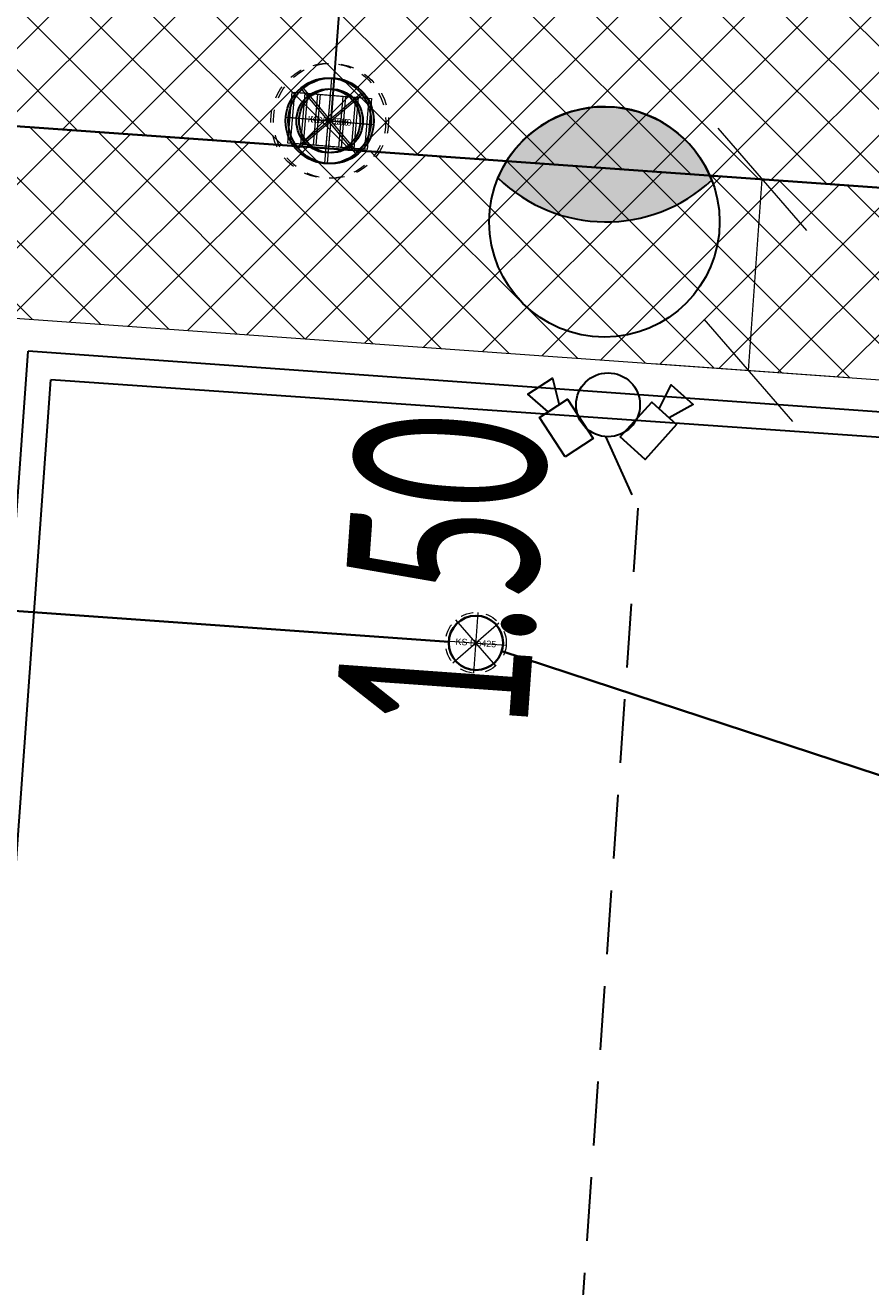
# Model space of a CAD drawing. Header units: metres. Extents: x 3 to 207, y 3 to 145.
# Tile 4 of 19: x 70.98 to 77.59, y 77.81 to 87.68. Entities that reach past the tile are written whole.
import ezdxf
from ezdxf.enums import TextEntityAlignment as Align

# ---------------------------------------------------------------- set-up
doc = ezdxf.new("R2010")
doc.units = ezdxf.units.M
doc.header["$MEASUREMENT"] = 0
doc.linetypes.add('( Dashed )', pattern=[0.75, 0.5, -0.25])
doc.linetypes.add('DASHEDX2', pattern=[1.5, 1, -0.5])
for name, color, linetype, lineweight in [('D_kraweznik_12cm', 7, 'Continuous', 40), ('D_obrzeze_5cm', 200, 'Continuous', 13), ('D_opis_wym', 7, 'Continuous', 0), ('lampy', 30, 'Continuous', 30), ('PRIMETECH - kan_deszcz_graw', 74, 'EST---KD---', 30), ('PRIMETECH - kan_san_graw_instalacje_zewn', 19, 'EST---KS---', 40), ('PRIMETECH - ukryta', 252, 'Continuous', 0), ('PROJ. OŚWIETLENIE', 30, 'Continuous', 30), ('PROJ. SIEĆ KABLOWA NN', 10, 'Continuous', 30), ('Teletechnika monitoring', 30, 'Continuous', 0), ('Teletechnika wewnętrzna', 30, 'Continuous', 0)]:
    doc.layers.add(name, color=color, linetype=linetype, lineweight=lineweight)
doc.layers.add('D_szraf_nawierzchnia_jezdnia_kostka', color=7, linetype='Continuous', lineweight=0, true_color=0xc0c0c0)
doc.layers.add('D_szraf_nawierzchnia_kostka_CHODNIK', color=7, linetype='Continuous', lineweight=0, true_color=0xfafad2)
doc.styles.add('00_Opisy - wymiarowanie1-500_0', font='calibri.ttf', dxfattribs={"width": 0.72})
doc.styles.add('EST_SWK_1_500', font='arial.ttf', dxfattribs={"height": 0.8})
doc.styles.add('EST_SWK_1_500__', font='arial.ttf', dxfattribs={"height": 1})
doc.linetypes.add('EST---KD---', pattern='A,2.5,-0.22,["kd",EST_SWK_1_500__,S=1,R=0,X=0,Y=-0.36],-1.6', length=4.32)
doc.linetypes.add('EST---KS---', pattern='A,2.5,-0.22,["ks",EST_SWK_1_500__,S=1,R=0,X=0,Y=-0.36],-1.6', length=4.32)
doc.linetypes.add('EST-_-KSI-_-', pattern='A,1,-0.5,1,-0.22,["ksi",EST_SWK_1_500__,S=1,R=0,X=0,Y=-0.36],-1.85', length=4.57)
doc.dimstyles.new('Sytuacja 1 500', dxfattribs={"dimtxt": 1.5, "dimasz": 0.75, "dimexe": 0.75, "dimexo": 0.0625, "dimgap": 0.375, "dimtad": 1, "dimzin": 3, "dimdsep": 46, "dimtxsty": '00_Opisy - wymiarowanie1-500_0', "dimblk": 'OBLIQUE', "dimcen": 0.09, "dimclrd": 7, "dimclrt": 7, "dimadec": 4, "dimazin": 3, "dimtfac": 1, "dimtofl": 0, "dimtmove": 1, "dimatfit": 2, "dimldrblk": 'TerminatorOpen', "dimfxl": 0.75, "dimfxlon": 1, "dimtzin": 3, "dimlwd": -1, "dimlwe": -1, "dimarcsym": 0})

# ---------------------------------------------------------------- blocks, each defined once
blk = doc.blocks.new('PROJ. LAMPA OSW (1 500)')
at = {"layer": 'lampy'}
blk.add_hatch(color=256, dxfattribs=at).paths.add_polyline_path([(-1.635, -0.76, 0.675973), (1.706, -0.583, 0.401688), (-1.635, -0.76)])
at = {"layer": 'lampy', "flags": 128}
blk.add_lwpolyline([(-1.635, -0.76, 0.675973), (1.706, -0.583, 0.401688), (-1.635, -0.76)], format="xyb", close=True, dxfattribs=at)
at = {"layer": 'lampy'}
blk.add_circle((0, 0), 1.803, dxfattribs=at)
blk = doc.blocks.new('A$C698B30D1')
at = {"layer": 'PRIMETECH - kan_deszcz_graw', "linetype": 'Continuous', "lineweight": 13, "ltscale": 0.1}
blk.add_line((0.45, 0.115), (0.45, 0.785), dxfattribs=at)
at = {"layer": 'PRIMETECH - kan_deszcz_graw', "linetype": 'Continuous', "lineweight": 0, "ltscale": 0.1}
for p, q in [((0.15, 0.25), (0.15, 0.65)), ((0.15, 0.65), (0.75, 0.65)), ((0.6869, 0.2131), (0.2131, 0.6869)), ((0.2131, 0.2131), (0.6869, 0.6869)), ((0.25, 0.25), (0.25, 0.65)), ((0.35, 0.25), (0.35, 0.65)), ((0.45, 0.25), (0.45, 0.65)), ((0.55, 0.25), (0.55, 0.65)), ((0.65, 0.25), (0.65, 0.65)), ((0.75, 0.65), (0.75, 0.25)), ((0.115, 0.45), (0.785, 0.45)), ((0.75, 0.25), (0.15, 0.25))]:
    blk.add_line(p, q, dxfattribs=at)
at = {"layer": 'PRIMETECH - kan_deszcz_graw', "linetype": 'DASHEDX2', "lineweight": 13, "ltscale": 0.1}
blk.add_circle((0.45, 0.45), 0.45, dxfattribs=at)
at = {"layer": 'PRIMETECH - kan_deszcz_graw', "linetype": 'Continuous', "ltscale": 0.1}
for radius in [0.335, 0.25]:
    blk.add_circle((0.45, 0.45), radius, dxfattribs=at)
at = {"layer": 'PRIMETECH - ukryta', "style": 'EST_SWK_1_500'}
blk.add_text('KD Dn500', height=0.05, dxfattribs=at).set_placement((0.45, 0.45), align=Align.MIDDLE_CENTER)
blk = doc.blocks.new('A$C698B4583')
at = {"layer": 'PRIMETECH - kan_san_graw_instalacje_zewn', "color": 7, "lineweight": 0}
for p, q in [((0.4063, 0.0697), (0.0697, 0.4063)), ((0.0697, 0.0697), (0.4063, 0.4063)), ((0.238, 0), (0.238, 0.476)), ((0, 0.238), (0.476, 0.238))]:
    blk.add_line(p, q, dxfattribs=at)
at = {"layer": 'PRIMETECH - kan_san_graw_instalacje_zewn', "color": 7, "linetype": 'DASHEDX2', "lineweight": 13, "ltscale": 0.1}
blk.add_circle((0.238, 0.238), 0.238, dxfattribs=at)
at = {"layer": 'PRIMETECH - kan_san_graw_instalacje_zewn', "color": 7}
blk.add_circle((0.238, 0.238), 0.2125, dxfattribs=at)
at = {"layer": 'PRIMETECH - kan_san_graw_instalacje_zewn', "color": 7, "style": 'EST_SWK_1_500'}
blk.add_text('KS Dn425', height=0.05, dxfattribs=at).set_placement((0.238, 0.238), align=Align.MIDDLE_CENTER)
blk = doc.blocks.new('_Oblique')
at = {"color": 0, "linetype": 'ByBlock', "lineweight": -2}
blk.add_line((0.5, 0.5), (-0.5, -0.5), dxfattribs=at)
blk = doc.blocks.new('*D71')
at = {"layer": 'D_opis_wym', "color": 7}
for p, q in [((75.9966, 86.5308), (77.4928, 86.4242)), ((76.638, 84.9813), (76.7447, 86.4775)), ((75.8899, 85.0346), (77.3861, 84.928))]:
    blk.add_line(p, q, dxfattribs=at)
at = {"layer": 'D_opis_wym', "color": 7, "xscale": 0.75, "yscale": 0.75, "zscale": 0.75}
for p, rotation in [((76.7447, 86.4775), 85.92157718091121), ((76.638, 84.9813), 265.9215771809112)]:
    blk.add_blockref('_Oblique', p, dxfattribs=dict(at, rotation=rotation))
at = {"layer": 'D_opis_wym', "color": 7, "insert": (74.2504, 83.3905), "char_height": 1.5, "attachment_point": 5, "rotation": 85.92158, "style": '00_Opisy - wymiarowanie1-500_0'}
blk.add_mtext('\\H1x;\\W0.6;1.50', dxfattribs=at)
blk = doc.blocks.new('TerminatorOpen')
at = {"color": 0, "linetype": 'ByBlock', "lineweight": -2}
for q in [(-1, 0.5), (-1, 0), (-1, -0.5)]:
    blk.add_line((0, 0), q, dxfattribs=at)

msp = doc.modelspace()

# ---------------------------------------------------------------- hatches: boundary and pattern name
at = {"layer": 'D_szraf_nawierzchnia_jezdnia_kostka'}
h = msp.add_hatch(dxfattribs=at)
h.set_pattern_fill('CROSSHATCH', color=256, style=0, pattern_type=2)
h.set_pattern_definition([(45, (73.8006, 100.28703), (-0.2474874, 0.2474874), []), (315, (73.8006, 100.28703), (0.2474874, 0.2474874), [])])
h.paths.add_polyline_path([(49.2388, 85.4311, -0.414214), (52.4446, 88.2102), (55.437, 87.9968), (57.9307, 87.819), (60.4243, 87.6412), (62.918, 87.4634), (69.4015, 87.0011), (85.0937, 85.8822), (90.5017, 85.4966), (94.3438, 85.2226, -0.414214), (96.1965, 83.0855), (95.6766, 75.7946), (111.6387, 74.6565), (114.7053, 117.6642), (98.7458, 118.8022), (97.75, 104.8377, -0.414214), (96.6815, 103.9113), (95.684, 103.9824, -0.414214), (94.7576, 105.051), (90.7678, 105.3355), (86.7779, 105.62), (82.788, 105.9045), (78.7981, 106.189), (74.8082, 106.4735), (70.8183, 106.758), (66.8283, 107.0424), (62.8385, 107.3269), (58.8484, 107.6114), (54.8586, 107.8959), (54.8145, 107.2786, -0.414214), (53.2117, 105.8891), (47.7666, 106.2774), (40.7356, 106.7787), (38.9074, 81.139), (48.8591, 80.4347), (49.0872, 83.4369)])
at = {"layer": 'D_szraf_nawierzchnia_kostka_CHODNIK'}
h = msp.add_hatch(dxfattribs=at)
h.set_pattern_fill('CROSSHATCH', color=256, style=0, pattern_type=2)
h.set_pattern_definition([(45, (76.63487, 85.72127), (-0.2474874, 0.2474874), []), (315, (76.63487, 85.72127), (0.2474874, 0.2474874), [])])
h.paths.add_polyline_path([(90.5017, 85.4966), (85.0937, 85.8822), (69.4015, 87.0011), (69.0459, 82.0137), (62.5624, 82.476), (60.0687, 82.6539), (57.5751, 82.8317), (55.0814, 83.0095), (49.0872, 83.4369), (48.8591, 80.4347), (50.3786, 80.3263), (50.4861, 81.8333), (59.962, 81.1576), (64.4506, 80.8376), (70.4354, 80.4109), (70.7911, 85.3982), (83.4128, 84.4982), (83.3061, 83.002), (90.2884, 82.5042)])

# ---------------------------------------------------------------- linework, layer by layer
at = {"layer": 'D_kraweznik_12cm', "linetype": 'Continuous', "flags": 128}
msp.add_lwpolyline([(62.918, 87.4634), (94.3438, 85.2226, -0.414214), (96.1965, 83.0855), (95.6766, 75.7946)], format="xyb", dxfattribs=at)
at = {"layer": 'D_obrzeze_5cm', "color": 7, "flags": 128}
msp.add_lwpolyline([(70.7911, 85.3982), (83.4128, 84.4982)], dxfattribs=at)
at = {"layer": 'D_szraf_nawierzchnia_jezdnia_kostka', "flags": 128}
msp.add_lwpolyline([(40.7356, 106.7787), (38.9074, 81.139), (48.8591, 80.4347), (49.0872, 83.4369), (49.2388, 85.4311), (49.2388, 85.4311, -0.414214), (52.4446, 88.2102), (55.437, 87.9968), (57.9307, 87.819), (60.4243, 87.6412), (62.918, 87.4634), (69.4015, 87.0011), (85.0937, 85.8822), (90.5017, 85.4966), (94.3438, 85.2226, -0.414214)], format="xyb", dxfattribs=at)
at = {"layer": 'D_szraf_nawierzchnia_kostka_CHODNIK', "flags": 128}
msp.add_lwpolyline([(90.5017, 85.4966), (85.0937, 85.8822), (69.4015, 87.0011), (69.0459, 82.0137), (62.5624, 82.476), (60.0687, 82.6539), (57.5751, 82.8317), (55.0814, 83.0095), (49.0872, 83.4369), (48.8591, 80.4347), (50.3786, 80.3263), (50.4861, 81.8333), (59.962, 81.1576), (64.4506, 80.8376), (70.4354, 80.4109), (70.7911, 85.3982), (83.4128, 84.4982), (83.3061, 83.002), (90.2884, 82.5042), (90.5017, 85.4966)], close=True, dxfattribs=at)
at = {"layer": 'PRIMETECH - kan_deszcz_graw', "linetype": 'EST---KD---', "ltscale": 0.5}
msp.add_line((73.372, 86.935), (74.2828, 98.9015), dxfattribs=at)
at = {"layer": 'PRIMETECH - kan_san_graw_instalacje_zewn', "linetype": 'EST-_-KSI-_-', "ltscale": 0.6}
for p, q in [((60.624, 83.8324), (74.2931, 82.8578)), ((74.7074, 82.783), (80.1936, 80.985))]:
    msp.add_line(p, q, dxfattribs=at)
at = {"layer": 'PROJ. OŚWIETLENIE'}
for p in [(70.7139, 81.0973), (82.8891, 84.2823)]:
    msp.add_line(p, (71.0015, 85.1311), dxfattribs=at)
msp.add_circle((75.5394, 84.7125), 0.25, dxfattribs=at)
at = {"layer": 'PROJ. SIEĆ KABLOWA NN'}
for p in [(70.8896, 80.8711), (82.6857, 84.1063)]:
    msp.add_line(p, (71.1803, 84.9078), dxfattribs=at)
at = {"layer": 'Teletechnika monitoring', "color": 30, "linetype": 'Continuous', "lineweight": 30, "flags": 128}
for points in [[(75.0703, 84.6562), (74.9119, 84.7944), (75.1047, 84.9203), (75.1582, 84.7132)], [(75.9403, 84.6801), (76.0329, 84.8688), (76.2043, 84.7151), (76.018, 84.6098)]]:
    msp.add_lwpolyline(points, dxfattribs=at)
for points in [[(75.2037, 84.3052), (75.0035, 84.6128), (75.2233, 84.7558), (75.4235, 84.4481), (75.2037, 84.3052)], [(75.6355, 84.4606), (75.8811, 84.7334), (76.0759, 84.558), (75.8304, 84.2852), (75.6355, 84.4606)]]:
    msp.add_lwpolyline(points, close=True, dxfattribs=at)
at = {"layer": 'Teletechnika wewnętrzna', "linetype": '( Dashed )', "lineweight": 30}
msp.add_lwpolyline([(75.5203, 84.4632), (75.773, 83.904), (75.2824, 76.8696)], dxfattribs=at)

# ---------------------------------------------------------------- block references
at = {"layer": 'lampy', "xscale": 0.5, "yscale": 0.5, "zscale": 0.5, "rotation": 176.3951537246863}
msp.add_blockref('PROJ. LAMPA OSW (1 500)', (75.5111, 86.144), dxfattribs=at)
at = {"layer": 'PRIMETECH - kan_deszcz_graw', "linetype": 'Continuous', "lineweight": 0, "rotation": 355.1483761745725}
for p in [(72.8644, 86.5247), (72.8855, 86.5246)]:
    msp.add_blockref('A$C698B30D1', p, dxfattribs=at)
at = {"layer": 'PRIMETECH - kan_san_graw_instalacje_zewn', "linetype": 'Continuous', "lineweight": 0, "rotation": 355.9215776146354}
msp.add_blockref('A$C698B4583', (74.2511, 82.6287), dxfattribs=at)

# ---------------------------------------------------------------- dimensions: what is measured, and where the dimension line sits
at = {"layer": 'D_opis_wym', "color": 7}
dim = msp.add_linear_dim(base=(76.7447, 86.4775), p1=(75.7889, 85.0418), p2=(75.8955, 86.538), angle=85.92158, text='\\H1x;\\W0.6;<>', dimstyle='Sytuacja 1 500', override={"dimclre": 7}, dxfattribs=at)
dim.commit()
dim.dimension.update_dxf_attribs({"geometry": '*D71', "text_midpoint": (75.3909, 83.3091), "dimtype": 160})

doc.saveas('drawing.dxf')
